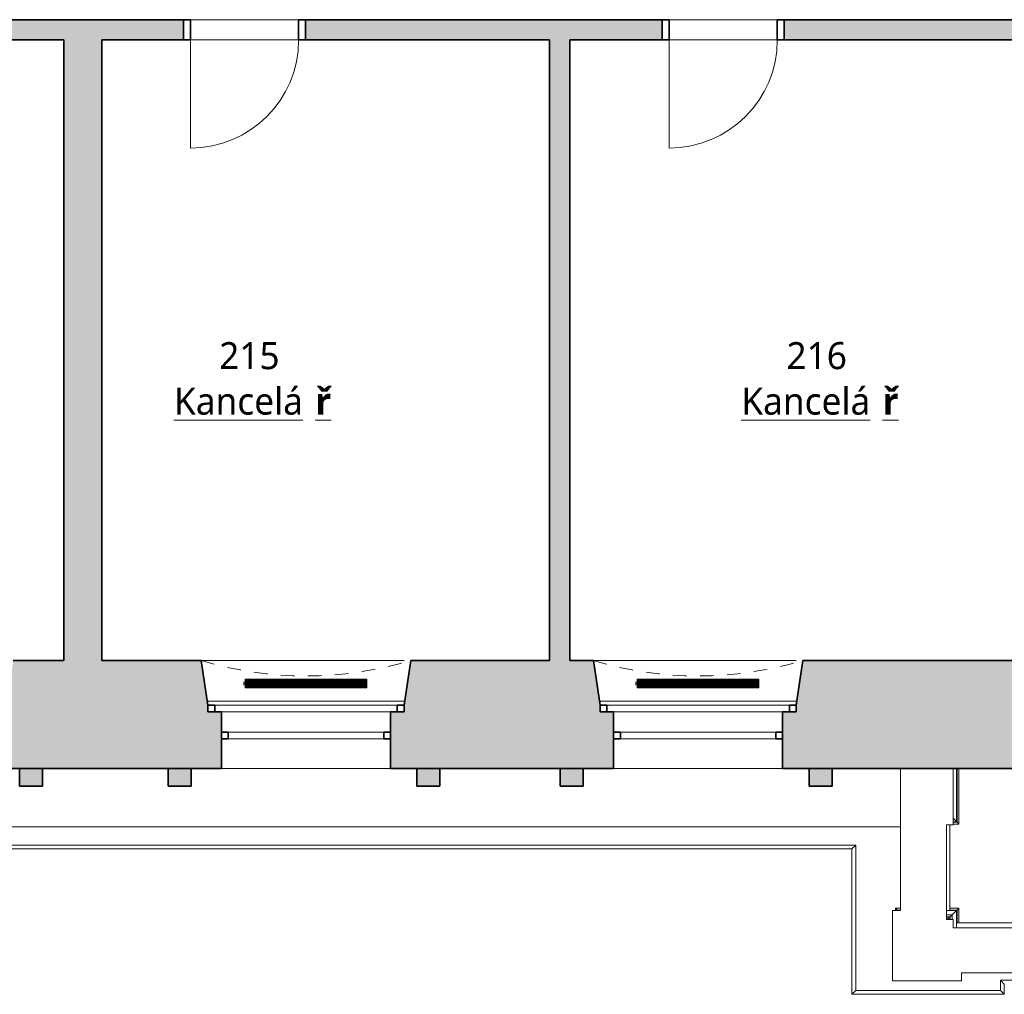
# Model space of a CAD drawing. Header units: metres. Extents: x -0.2 to 46.9, y -1.3 to 28.
# Tile 5 of 29: x 10.6 to 17.9, y -1.3 to 5.9. Entities that reach past the tile are written whole.
import ezdxf

# ---------------------------------------------------------------- set-up
doc = ezdxf.new("R2010")
doc.units = ezdxf.units.M
doc.linetypes.add('AV - Cerch_ 1 tecka 4mm', pattern=[0.006, 0.004, -0.001, 0, -0.001])
doc.layers.add('AV-MISTNOSTI', color=5, linetype='Continuous', lineweight=5, true_color=0x0000ff)
for name, color, linetype, lineweight in [('AV-SRAFY', 7, 'Continuous', 35), ('AV-STAVBA', 7, 'Continuous', 18), ('AV-VYBAVENI', 7, 'Continuous', 18)]:
    doc.layers.add(name, color=color, linetype=linetype, lineweight=lineweight)
doc.styles.add('Trebuchet MS_B', font='trebuc.ttf', dxfattribs={"height": 0.2})

# ---------------------------------------------------------------- blocks, each defined once
blk = doc.blocks.new('DO_1-L_Ocel_ - 800x1970_150-925843-2NP')
at = {"layer": 'AV-STAVBA', "color": 254, "true_color": 0xcccccc}
for p, q in [((0.4, 0.875), (0.4, 0.075)), ((-0.4, 0.075), (0.4, 0.075)), ((-0.4, -0.075), (0.4, -0.075))]:
    blk.add_line(p, q, dxfattribs=at)
at = {"layer": 'AV-STAVBA', "color": 254, "linetype": 'AV - Cerch_ 1 tecka 4mm', "true_color": 0xcccccc}
for p, q in [((-0.45, 0.075), (0.45, 0.075)), ((-0.4, 0.075), (0.4, 0.075)), ((-0.45, -0.075), (0.45, -0.075)), ((-0.4, -0.075), (0.4, -0.075))]:
    blk.add_line(p, q, dxfattribs=at)
at = {"layer": 'AV-STAVBA', "color": 254, "lineweight": 35, "true_color": 0xcccccc}
for p, q in [((-0.4, 0.075), (-0.45, 0.075)), ((-0.45, 0.075), (-0.45, -0.075)), ((-0.4, -0.075), (-0.4, 0.075)), ((0.45, 0.075), (0.4, 0.075)), ((0.4, 0.075), (0.4, -0.075)), ((0.45, -0.075), (0.45, 0.075)), ((-0.45, -0.075), (-0.4, -0.075)), ((0.4, -0.075), (0.45, -0.075))]:
    blk.add_line(p, q, dxfattribs=at)
at = {"layer": 'AV-STAVBA', "color": 254, "true_color": 0xcccccc}
blk.add_arc((0.4, 0.075), 0.8, 90, 180, dxfattribs=at)
blk = doc.blocks.new('WI_2-2_dvojité_bez středního sloupku - 1250x2600-1216050-2NP')
at = {"layer": 'AV-STAVBA', "color": 254, "linetype": 'AV - Cerch_ 1 tecka 4mm', "lineweight": 13, "true_color": 0xcccccc}
for p, q in [((0.725, 0.4), (-0.725, 0.4)), ((-0.725, 0.4), (0.725, 0.4)), ((0.625, 0.4), (-0.625, 0.4)), ((0.725, -0.4), (-0.725, -0.4)), ((0.625, -0.4), (-0.625, -0.4)), ((-0.625, -0.4), (0.625, -0.4))]:
    blk.add_line(p, q, dxfattribs=at)
at = {"layer": 'AV-STAVBA', "color": 254, "lineweight": 35, "true_color": 0xcccccc}
for p, q in [((-0.675, 0.07), (-0.725, 0.07)), ((-0.725, 0.07), (-0.725, 0.02)), ((-0.725, 0.02), (-0.675, 0.02)), ((-0.675, 0.02), (-0.675, 0.07)), ((0.725, 0.07), (0.675, 0.07)), ((0.675, 0.07), (0.675, 0.02)), ((0.675, 0.02), (0.725, 0.02)), ((0.725, 0.02), (0.725, 0.07)), ((-0.625, -0.18), (-0.625, -0.13)), ((-0.625, -0.13), (-0.575, -0.13)), ((-0.575, -0.13), (-0.575, -0.18)), ((0.575, -0.18), (0.575, -0.13)), ((0.575, -0.13), (0.625, -0.13)), ((0.625, -0.13), (0.625, -0.18)), ((-0.575, -0.18), (-0.625, -0.18)), ((0.625, -0.18), (0.575, -0.18))]:
    blk.add_line(p, q, dxfattribs=at)
at = {"layer": 'AV-STAVBA', "color": 254, "true_color": 0xcccccc}
for p, q in [((-0.725, 0.02), (-0.725, 0.07)), ((-0.725, 0.07), (0.725, 0.07)), ((-0.725, 0.02), (0.725, 0.02)), ((-0.675, 0.07), (0.031, 0.07)), ((-0.675, 0.02), (-0.675, 0.07)), ((0.031, 0.02), (-0.625, 0.02)), ((0.031, 0.07), (0.675, 0.07)), ((0.625, 0.02), (0.031, 0.02)), ((0.675, 0.02), (0.675, 0.07)), ((0.725, 0.02), (0.725, 0.07)), ((-0.625, -0.13), (-0.625, -0.18)), ((-0.625, -0.13), (0.625, -0.13)), ((0.031, -0.13), (-0.575, -0.13)), ((-0.575, -0.13), (-0.575, -0.18)), ((0.575, -0.13), (0.031, -0.13)), ((0.575, -0.13), (0.575, -0.18)), ((0.625, -0.13), (0.625, -0.18)), ((-0.625, -0.18), (0.625, -0.18)), ((-0.575, -0.18), (0.031, -0.18)), ((0.031, -0.18), (0.575, -0.18))]:
    blk.add_line(p, q, dxfattribs=at)
blk = doc.blocks.new('GM_Nika se zkoseným ostěním a klenutým nadpražím - 1450x2700-1216438-2NP')
at = {"layer": 'AV-STAVBA', "color": 254, "linetype": 'AV - Cerch_ 1 tecka 4mm', "lineweight": 13, "true_color": 0xcccccc}
for p, q in [((0.725, 0.4), (-0.725, 0.4)), ((0.775, -0.4), (-0.775, -0.4))]:
    blk.add_line(p, q, dxfattribs=at)
blk.add_arc((0, -2.9635), 2.6781, 73.17907, 106.82093, dxfattribs=at)
blk = doc.blocks.new('GM_Nika_zkosené ostění - v900-1216957-2NP')
at = {"layer": 'AV-STAVBA', "color": 254, "linetype": 'AV - Cerch_ 1 tecka 4mm', "lineweight": 13, "true_color": 0xcccccc}
blk.add_line((-0.65, 0.4), (0.9, 0.4), dxfattribs=at)
blk = doc.blocks.new('Římsa nad 1NP - Římsa nad 1NP-1582674-2NP')
at = {"layer": 'AV-STAVBA', "color": 254, "true_color": 0xcccccc}
for p, q in [((17.5364, -0.034), (17.5364, 0.3582)), ((17.5393, 0.3582), (17.5393, -0.037)), ((17.5538, 0.3582), (17.5538, -0.0515)), ((17.5279, -0.0255), (17.5114, -0.009)), ((17.5114, -0.034), (17.5364, -0.034)), ((17.5393, -0.037), (17.5114, -0.037)), ((17.5538, -0.0515), (17.5114, -0.0515)), ((17.5393, -0.037), (17.5361, -0.0337)), ((17.5538, -0.0515), (17.5393, -0.037)), ((16.7898, -0.2068), (5.8298, -0.2068)), ((16.7607, -0.2359), (16.7898, -0.2068)), ((16.7898, -1.2817), (16.7898, -0.2068)), ((16.7607, -0.2359), (5.859, -0.2359)), ((16.7607, -1.3109), (16.7607, -0.2359)), ((17.0838, -0.692), (17.0838, -0.6728)), ((17.0838, -0.6728), (17.0982, -0.6873)), ((17.0838, -0.6728), (17.1222, -0.6728)), ((17.0982, -0.692), (17.0982, -0.6873)), ((17.0982, -0.6873), (17.1015, -0.6906)), ((17.0982, -0.6873), (17.1222, -0.6873)), ((17.1222, -0.6903), (17.1012, -0.6903)), ((17.1012, -0.6903), (17.1012, -0.692)), ((17.5364, -0.6903), (17.4614, -0.6903)), ((17.4614, -0.7242), (17.5025, -0.7242)), ((17.4865, -0.6728), (17.5538, -0.6728)), ((17.4865, -0.6873), (17.5393, -0.6873)), ((17.5025, -0.7242), (17.4884, -0.7383)), ((17.5025, -0.7242), (17.5279, -0.6988)), ((17.5025, -0.7242), (17.5025, -0.7584)), ((17.5361, -0.6906), (17.5393, -0.6873)), ((17.5364, -0.8184), (17.5364, -0.6903)), ((17.5393, -0.6873), (17.5538, -0.6728)), ((17.5393, -0.6873), (17.5393, -0.7818)), ((17.5538, -0.6728), (17.5538, -0.7818)), ((17.4884, -0.7383), (17.4614, -0.7383)), ((17.4614, -0.7479), (17.4788, -0.7479)), ((17.4614, -0.7479), (17.4788, -0.7479)), ((17.4884, -0.7383), (17.4788, -0.7479)), ((17.4788, -0.7479), (17.4788, -0.7584)), ((17.4788, -0.7584), (17.4788, -0.7479)), ((17.4884, -0.7584), (17.4884, -0.7383)), ((19.4722, -1.2068), (17.8598, -1.2068)), ((17.889, -1.2359), (17.8598, -1.2068)), ((17.8598, -1.2068), (17.8598, -1.2817)), ((17.889, -1.2359), (17.889, -1.3109)), ((16.7607, -1.3109), (16.7898, -1.2817)), ((17.8598, -1.2817), (16.7898, -1.2817)), ((17.889, -1.3109), (17.8598, -1.2817)), ((17.889, -1.3109), (16.7607, -1.3109))]:
    blk.add_line(p, q, dxfattribs=at)
for points, knots in [([(17.5363, -0.034), (17.5365, -0.0341), (17.5364, -0.034), (17.5355, -0.0332), (17.5343, -0.0319), (17.5319, -0.0295), (17.5293, -0.0269), (17.5279, -0.0255)], [0.3333333, 0.3333333, 0.3333333, 0.3333333, 0.5, 0.5833333, 0.6666667, 0.8333333, 1, 1, 1, 1]), ([(17.1013, -0.6903), (17.1011, -0.6902), (17.1012, -0.6903), (17.102, -0.6911), (17.1025, -0.6916), (17.1028, -0.6919)], [0.3333333, 0.3333333, 0.3333333, 0.3333333, 0.5, 0.5833333, 0.6459967, 0.6459967, 0.6459967, 0.6459967]), ([(17.5279, -0.6988), (17.5293, -0.6973), (17.5319, -0.6948), (17.5342, -0.6924), (17.5355, -0.6911), (17.5363, -0.6903), (17.5365, -0.6902), (17.5363, -0.6903)], [-1, -1, -1, -1, -0.8333333, -0.6666667, -0.5833333, -0.5, -0.3333333, -0.3333333, -0.3333333, -0.3333333])]:
    blk.add_open_spline(points, degree=3, knots=knots, dxfattribs=at)
blk = doc.blocks.new('Tympanon a šambrána 2NP1 - Tympanon a šambrána 2NP-1609287-2NP')
at = {"layer": 'AV-STAVBA', "true_color": 0xcccccc}
for points in [[(5.8353, 0.2282), (6.0054, 0.2282), (6.0054, 0.3582), (5.8353, 0.3582), (5.8353, 0.3523)], [(7.8454, 0.2282), (7.8454, 0.3582), (7.6753, 0.3582), (7.6753, 0.2282), (7.7675, 0.2282)]]:
    blk.add_hatch(color=254, dxfattribs=at).paths.add_polyline_path(points)
at = {"layer": 'AV-STAVBA', "color": 254, "lineweight": 35, "true_color": 0xcccccc}
for p, q in [((6.0054, 0.3582), (5.8353, 0.3582)), ((5.8353, 0.3582), (5.8353, 0.2282)), ((6.0054, 0.2282), (6.0054, 0.3582)), ((7.8454, 0.3582), (7.6753, 0.3582)), ((7.6753, 0.3582), (7.6753, 0.2282)), ((7.8454, 0.2282), (7.8454, 0.3582)), ((5.8353, 0.2282), (6.0054, 0.2282)), ((7.6753, 0.2282), (7.8454, 0.2282))]:
    blk.add_line(p, q, dxfattribs=at)
blk = doc.blocks.new('Tympanon a šambrána 2NP2 - Tympanon a šambrána 2NP-1609452-2NP')
at = {"layer": 'AV-STAVBA', "true_color": 0xcccccc}
for points in [[(5.8353, 0.2282), (6.0054, 0.2282), (6.0054, 0.3582), (5.8353, 0.3582), (5.8353, 0.3523)], [(7.6753, 0.2282), (7.8454, 0.2282), (7.8454, 0.3582), (7.6753, 0.3582), (7.6753, 0.3523)]]:
    blk.add_hatch(color=254, dxfattribs=at).paths.add_polyline_path(points)
at = {"layer": 'AV-STAVBA', "color": 254, "lineweight": 35, "true_color": 0xcccccc}
for p, q in [((6.0054, 0.3582), (5.8353, 0.3582)), ((5.8353, 0.3582), (5.8353, 0.2282)), ((6.0054, 0.2282), (6.0054, 0.3582)), ((7.8454, 0.3582), (7.6753, 0.3582)), ((7.6753, 0.3582), (7.6753, 0.2282)), ((7.8454, 0.2282), (7.8454, 0.3582)), ((5.8353, 0.2282), (6.0054, 0.2282)), ((7.6753, 0.2282), (7.8454, 0.2282))]:
    blk.add_line(p, q, dxfattribs=at)
blk = doc.blocks.new('Tympanon a šambrána 2NP3 - Tympanon a šambrána 2NP-1609617-2NP')
at = {"layer": 'AV-STAVBA', "true_color": 0xcccccc}
for points in [[(6.0054, 0.2282), (6.0054, 0.3582), (5.8353, 0.3582), (5.8353, 0.2282), (5.9545, 0.2282)], [(7.8454, 0.2282), (7.8454, 0.3582), (7.6753, 0.3582), (7.6753, 0.2282), (7.8422, 0.2282)]]:
    blk.add_hatch(color=254, dxfattribs=at).paths.add_polyline_path(points)
at = {"layer": 'AV-STAVBA', "color": 254, "lineweight": 35, "true_color": 0xcccccc}
for p, q in [((6.0054, 0.3582), (5.8353, 0.3582)), ((5.8353, 0.3582), (5.8353, 0.2282)), ((6.0054, 0.2282), (6.0054, 0.3582)), ((7.8454, 0.3582), (7.6753, 0.3582)), ((7.6753, 0.3582), (7.6753, 0.2282)), ((7.8454, 0.2282), (7.8454, 0.3582)), ((5.8353, 0.2282), (6.0054, 0.2282)), ((7.6753, 0.2282), (7.8454, 0.2282))]:
    blk.add_line(p, q, dxfattribs=at)
blk = doc.blocks.new('D0089 - 1514 - OÚPSŘ_Benešova_rvt-1-2NP')
at = {"layer": 'AV-SRAFY', "lineweight": 18, "true_color": 0xcccccc}
h = blk.add_hatch(color=254, dxfattribs=at)
h.paths.add_polyline_path([(14.6748, 5.7482), (15.3598, 5.7482), (15.3598, 5.8982), (12.7198, 5.8982), (12.7198, 5.7482), (14.5248, 5.7482)])
h.paths.add_polyline_path([(22.1148, 5.7482), (22.1148, 5.8982), (19.735, 5.8982), (19.735, 5.7482)])
h.paths.add_polyline_path([(10.9348, 5.7482), (11.8198, 5.7482), (11.8198, 5.8982), (9.8098, 5.8982), (9.8098, 5.7482)])
h.paths.add_polyline_path([(18.1948, 5.7482), (18.835, 5.7482), (18.835, 5.8982), (16.2598, 5.8982), (16.2598, 5.7482), (18.0448, 5.7482)])
h.paths.add_polyline_path([(8.9098, 5.7482), (8.9098, 5.8982), (7.6148, 5.8982), (7.6148, 5.7482), (8.2748, 5.7482)])
h.paths.add_polyline_path([(6.7148, 5.7482), (6.7148, 5.8982), (5.4448, 5.8982), (5.4448, 5.7482)])
for points in [[(10.9348, 1.1582), (11.2148, 1.1582), (11.2148, 5.7482), (10.9348, 5.7482), (10.9348, 2.338)], [(14.5248, 1.1582), (14.6748, 1.1582), (14.6748, 5.7482), (14.5248, 5.7482), (14.5248, 1.6159)]]:
    blk.add_hatch(color=254, dxfattribs=at).paths.add_polyline_path(points)
h = blk.add_hatch(color=254, dxfattribs=at)
h.paths.add_polyline_path([(5.4448, 0.3582), (6.2299, 0.3582), (6.2299, 0.7782), (6.1299, 0.7782), (6.1299, 0.8282), (6.0799, 1.1582), (5.4448, 1.1582), (5.4448, 0.5328)])
h.paths.add_polyline_path([(24.4098, 0.3582), (26.1098, 0.3582), (26.1098, 0.7782), (26.0098, 0.7782), (26.0098, 0.8282), (25.9598, 1.1582), (24.5598, 1.1582), (24.5098, 0.8282), (24.5098, 0.7782), (24.4098, 0.7782), (24.4098, 0.5328)])
h.paths.add_polyline_path([(18.4848, 0.3582), (18.5098, 0.3582), (18.5098, 0.7582), (18.4848, 0.7582), (18.4848, 0.8082), (18.4148, 0.8082), (18.3648, 1.1582), (16.3998, 1.1582), (16.3498, 0.8282), (16.3498, 0.7782), (16.2498, 0.7782), (16.2498, 0.3582), (17.9964, 0.3582)])
h.paths.add_polyline_path([(20.9491, 0.3582), (23.1598, 0.3582), (23.1598, 0.7782), (23.0598, 0.7782), (23.0598, 0.8282), (23.0098, 1.1582), (21.0448, 1.1582), (20.9948, 0.8082), (20.9491, 0.8082), (20.9491, 0.7582), (20.9241, 0.7582), (20.9241, 0.3582)])
h.paths.add_polyline_path([(7.4799, 0.3582), (9.1599, 0.3582), (9.1599, 0.7782), (9.0599, 0.7782), (9.0599, 0.8282), (9.0099, 1.1582), (7.6299, 1.1582), (7.5799, 0.8282), (7.5799, 0.7782), (7.4799, 0.7782), (7.4799, 0.5328)])
h.paths.add_polyline_path([(33.9791, 0.3582), (33.9791, 1.1582), (33.2298, 1.1582), (33.1798, 0.8282), (33.1798, 0.7782), (33.0798, 0.7782), (33.0798, 0.3582), (33.8526, 0.3582)])
h.paths.add_polyline_path([(31.8298, 0.3582), (31.8298, 0.7782), (31.7298, 0.7782), (31.7298, 0.8282), (31.6798, 1.1582), (30.4298, 1.1582), (30.3798, 0.8282), (30.3798, 0.7782), (30.2798, 0.7782), (30.2798, 0.3582), (31.5874, 0.3582)])
h.paths.add_polyline_path([(10.4099, 0.3582), (12.0998, 0.3582), (12.0998, 0.7782), (11.9998, 0.7782), (11.9998, 0.8282), (11.9498, 1.1582), (10.5599, 1.1582), (10.5099, 0.8282), (10.5099, 0.7782), (10.4099, 0.7782), (10.4099, 0.5328)])
h.paths.add_polyline_path([(19.8741, 0.3582), (19.8741, 0.7582), (19.8491, 0.7582), (19.8491, 0.8082), (19.5848, 0.8082), (19.5848, 0.7582), (19.5598, 0.7582), (19.5598, 0.3582)])
h.paths.add_polyline_path([(27.3598, 0.3582), (29.0298, 0.3582), (29.0298, 0.7782), (28.9298, 0.7782), (28.9298, 0.8282), (28.8798, 1.1582), (27.5098, 1.1582), (27.4598, 0.8282), (27.4598, 0.7782), (27.3598, 0.7782), (27.3598, 0.5328)])
h.paths.add_polyline_path([(13.3498, 0.3582), (14.9998, 0.3582), (14.9998, 0.7782), (14.8998, 0.7782), (14.8998, 0.8282), (14.8498, 1.1582), (13.4998, 1.1582), (13.4498, 0.8282), (13.4498, 0.7782), (13.3498, 0.7782), (13.3498, 0.5328)])
at = {"layer": 'AV-STAVBA', "color": 254, "lineweight": 35, "true_color": 0xcccccc}
for p, q in [((11.8198, 5.8982), (9.8098, 5.8982)), ((11.8198, 5.7482), (11.8198, 5.8982)), ((15.3598, 5.8982), (12.7198, 5.8982)), ((12.7198, 5.8982), (12.7198, 5.7482)), ((15.3598, 5.7482), (15.3598, 5.8982)), ((18.835, 5.8982), (16.2598, 5.8982)), ((16.2598, 5.8982), (16.2598, 5.7482)), ((9.8098, 5.7482), (10.9348, 5.7482)), ((10.9348, 5.7482), (10.9348, 1.1582)), ((11.2148, 5.7482), (11.8198, 5.7482)), ((11.2148, 1.1582), (11.2148, 5.7482)), ((12.7198, 5.7482), (14.5248, 5.7482)), ((14.5248, 5.7482), (14.5248, 1.1582)), ((14.6748, 5.7482), (15.3598, 5.7482)), ((14.6748, 1.1582), (14.6748, 5.7482)), ((16.2598, 5.7482), (18.0448, 5.7482)), ((10.9348, 1.1582), (10.5599, 1.1582)), ((11.9498, 1.1582), (11.2148, 1.1582)), ((11.9998, 0.8282), (11.9498, 1.1582)), ((13.4998, 1.1582), (13.4498, 0.8282)), ((14.5248, 1.1582), (13.4998, 1.1582)), ((14.8498, 1.1582), (14.6748, 1.1582)), ((14.8998, 0.8282), (14.8498, 1.1582)), ((16.3998, 1.1582), (16.3498, 0.8282)), ((18.0448, 1.1582), (16.3998, 1.1582)), ((12.0998, 0.7782), (12.0498, 0.7782)), ((12.0998, 0.6282), (12.0998, 0.7782)), ((13.3998, 0.7782), (13.3498, 0.7782)), ((13.3498, 0.7782), (13.3498, 0.6282)), ((14.9998, 0.7782), (14.9498, 0.7782)), ((14.9998, 0.6282), (14.9998, 0.7782)), ((16.2998, 0.7782), (16.2498, 0.7782)), ((16.2498, 0.7782), (16.2498, 0.6282)), ((12.0998, 0.3582), (12.0998, 0.5782)), ((13.3498, 0.5782), (13.3498, 0.3582)), ((14.9998, 0.3582), (14.9998, 0.5782)), ((16.2498, 0.5782), (16.2498, 0.3582)), ((10.4099, 0.3582), (12.0998, 0.3582)), ((13.3498, 0.3582), (14.9998, 0.3582)), ((16.2498, 0.3582), (18.5098, 0.3582))]:
    blk.add_line(p, q, dxfattribs=at)
at = {"layer": 'AV-STAVBA', "color": 254, "true_color": 0xcccccc}
for p, q in [((11.8698, 5.8982), (12.6698, 5.8982)), ((15.4098, 5.8982), (16.2098, 5.8982)), ((12.6698, 5.7482), (11.8698, 5.7482)), ((16.2098, 5.7482), (15.4098, 5.7482)), ((11.9953, 0.8582), (13.4544, 0.8582)), ((14.8953, 0.8582), (16.3544, 0.8582)), ((13.3498, 0.7782), (12.0998, 0.7782)), ((16.2498, 0.7782), (14.9998, 0.7782)), ((13.3498, 0.3582), (12.0998, 0.3582)), ((16.2498, 0.3582), (14.9998, 0.3582)), ((17.1222, 0.3582), (17.1222, -0.692)), ((17.5114, -0.0584), (17.5114, 0.3582)), ((4.8248, -0.0718), (17.1222, -0.0718)), ((17.4614, -0.7584), (17.4614, -0.0584)), ((17.4614, -0.0584), (17.5114, -0.0584)), ((17.4865, -0.6906), (17.4865, -0.0584)), ((17.1222, -0.692), (17.0622, -0.692)), ((17.0622, -0.692), (17.0622, -1.212)), ((17.5114, -0.7584), (17.4614, -0.7584)), ((17.5114, -0.8184), (17.5114, -0.7584)), ((19.5015, -0.7818), (17.5361, -0.7818)), ((19.5214, -0.8184), (17.5114, -0.8184)), ((17.5722, -1.212), (17.5722, -1.152)), ((17.5722, -1.152), (19.4722, -1.152)), ((17.0622, -1.212), (17.5722, -1.212))]:
    blk.add_line(p, q, dxfattribs=at)
at = {"layer": 'AV-STAVBA', "color": 254, "lineweight": 18, "true_color": 0xcccccc, "rotation": 180}
for name, p in [('DO_1-L_Ocel_ - 800x1970_150-925843-2NP', (12.2698, 5.8232)), ('DO_1-L_Ocel_ - 800x1970_150-925843-2NP', (15.8098, 5.8232)), ('GM_Nika se zkoseným ostěním a klenutým nadpražím - 1450x2700-1216438-2NP', (12.7248, 0.7582)), ('GM_Nika se zkoseným ostěním a klenutým nadpražím - 1450x2700-1216438-2NP', (15.6248, 0.7582))]:
    blk.add_blockref(name, p, dxfattribs=at)
at = {"layer": 'AV-STAVBA', "color": 254, "lineweight": 18, "true_color": 0xcccccc}
for name, p in [('GM_Nika_zkosené ostění - v900-1216957-2NP', (12.5998, 0.7582)), ('WI_2-2_dvojité_bez středního sloupku - 1250x2600-1216050-2NP', (12.7248, 0.7582)), ('GM_Nika_zkosené ostění - v900-1216957-2NP', (15.4998, 0.7582)), ('WI_2-2_dvojité_bez středního sloupku - 1250x2600-1216050-2NP', (15.6248, 0.7582)), ('Římsa nad 1NP - Římsa nad 1NP-1582674-2NP', (0, 0)), ('Tympanon a šambrána 2NP1 - Tympanon a šambrána 2NP-1609287-2NP', (2.93, 0)), ('Tympanon a šambrána 2NP2 - Tympanon a šambrána 2NP-1609452-2NP', (5.87, 0)), ('Tympanon a šambrána 2NP3 - Tympanon a šambrána 2NP-1609617-2NP', (8.77, 0))]:
    blk.add_blockref(name, p, dxfattribs=at)
blk = doc.blocks.new('PF_Deskový radiátor_připojení boční - 900_500_66-865626-2NP')
at = {"layer": 'AV-VYBAVENI', "color": 5, "true_color": 0x0000ff}
for p, q in [((-0.45, 0.01), (-0.46, 0.01)), ((-0.46, 0.01), (-0.46, -0.01)), ((-0.46, 0.01), (-0.46, 0.0097)), ((-0.45, 0.01), (-0.46, 0.01)), ((-0.46, 0.01), (-0.46, 0.0097)), ((-0.46, 0.01), (-0.46, 0.0097)), ((0.45, 0.033), (-0.45, 0.033)), ((-0.45, 0.033), (-0.45, -0.033)), ((-0.443, -0.026), (-0.443, 0.026)), ((-0.443, 0.026), (0.443, 0.026)), ((-0.433, 0.026), (-0.436, 0.026)), ((-0.436, 0.026), (-0.436, -0.026)), ((-0.433, -0.026), (-0.433, 0.026)), ((-0.4245, 0.026), (-0.4275, 0.026)), ((-0.4275, 0.026), (-0.4275, -0.026)), ((-0.4245, -0.026), (-0.4245, 0.026)), ((-0.416, 0.026), (-0.419, 0.026)), ((-0.419, 0.026), (-0.419, -0.026)), ((-0.416, -0.026), (-0.416, 0.026)), ((-0.4075, 0.026), (-0.4105, 0.026)), ((-0.4105, 0.026), (-0.4105, -0.026)), ((-0.4075, -0.026), (-0.4075, 0.026)), ((-0.399, 0.026), (-0.402, 0.026)), ((-0.402, 0.026), (-0.402, -0.026)), ((-0.399, -0.026), (-0.399, 0.026)), ((-0.3905, 0.026), (-0.3935, 0.026)), ((-0.3935, 0.026), (-0.3935, -0.026)), ((-0.3905, -0.026), (-0.3905, 0.026)), ((-0.382, 0.026), (-0.385, 0.026)), ((-0.385, 0.026), (-0.385, -0.026)), ((-0.382, -0.026), (-0.382, 0.026)), ((-0.3735, 0.026), (-0.3765, 0.026)), ((-0.3765, 0.026), (-0.3765, -0.026)), ((-0.3735, -0.026), (-0.3735, 0.026)), ((-0.365, 0.026), (-0.368, 0.026)), ((-0.368, 0.026), (-0.368, -0.026)), ((-0.365, -0.026), (-0.365, 0.026)), ((-0.3565, 0.026), (-0.3595, 0.026)), ((-0.3595, 0.026), (-0.3595, -0.026)), ((-0.3565, -0.026), (-0.3565, 0.026)), ((-0.348, 0.026), (-0.351, 0.026)), ((-0.351, 0.026), (-0.351, -0.026)), ((-0.348, -0.026), (-0.348, 0.026)), ((-0.3395, 0.026), (-0.3425, 0.026)), ((-0.3425, 0.026), (-0.3425, -0.026)), ((-0.3395, -0.026), (-0.3395, 0.026)), ((-0.331, 0.026), (-0.334, 0.026)), ((-0.334, 0.026), (-0.334, -0.026)), ((-0.331, -0.026), (-0.331, 0.026)), ((-0.3225, 0.026), (-0.3255, 0.026)), ((-0.3255, 0.026), (-0.3255, -0.026)), ((-0.3225, -0.026), (-0.3225, 0.026)), ((-0.314, 0.026), (-0.317, 0.026)), ((-0.317, 0.026), (-0.317, -0.026)), ((-0.314, -0.026), (-0.314, 0.026)), ((-0.3055, 0.026), (-0.3085, 0.026)), ((-0.3085, 0.026), (-0.3085, -0.026)), ((-0.3055, -0.026), (-0.3055, 0.026)), ((-0.297, 0.026), (-0.3, 0.026)), ((-0.3, 0.026), (-0.3, -0.026)), ((-0.297, -0.026), (-0.297, 0.026)), ((-0.2885, 0.026), (-0.2915, 0.026)), ((-0.2915, 0.026), (-0.2915, -0.026)), ((-0.2885, -0.026), (-0.2885, 0.026)), ((-0.28, 0.026), (-0.283, 0.026)), ((-0.283, 0.026), (-0.283, -0.026)), ((-0.28, -0.026), (-0.28, 0.026)), ((-0.2715, 0.026), (-0.2745, 0.026)), ((-0.2745, 0.026), (-0.2745, -0.026)), ((-0.2715, -0.026), (-0.2715, 0.026)), ((-0.263, 0.026), (-0.266, 0.026)), ((-0.266, 0.026), (-0.266, -0.026)), ((-0.263, -0.026), (-0.263, 0.026)), ((-0.2545, 0.026), (-0.2575, 0.026)), ((-0.2575, 0.026), (-0.2575, -0.026)), ((-0.2545, -0.026), (-0.2545, 0.026)), ((-0.246, 0.026), (-0.249, 0.026)), ((-0.249, 0.026), (-0.249, -0.026)), ((-0.246, -0.026), (-0.246, 0.026)), ((-0.2375, 0.026), (-0.2405, 0.026)), ((-0.2405, 0.026), (-0.2405, -0.026)), ((-0.2375, -0.026), (-0.2375, 0.026)), ((-0.229, 0.026), (-0.232, 0.026)), ((-0.232, 0.026), (-0.232, -0.026)), ((-0.229, -0.026), (-0.229, 0.026)), ((-0.2205, 0.026), (-0.2235, 0.026)), ((-0.2235, 0.026), (-0.2235, -0.026)), ((-0.2205, -0.026), (-0.2205, 0.026)), ((-0.212, 0.026), (-0.215, 0.026)), ((-0.215, 0.026), (-0.215, -0.026)), ((-0.212, -0.026), (-0.212, 0.026)), ((-0.2035, 0.026), (-0.2065, 0.026)), ((-0.2065, 0.026), (-0.2065, -0.026)), ((-0.2035, -0.026), (-0.2035, 0.026)), ((-0.195, 0.026), (-0.198, 0.026)), ((-0.198, 0.026), (-0.198, -0.026)), ((-0.195, -0.026), (-0.195, 0.026)), ((-0.1865, 0.026), (-0.1895, 0.026)), ((-0.1895, 0.026), (-0.1895, -0.026)), ((-0.1865, -0.026), (-0.1865, 0.026)), ((-0.178, 0.026), (-0.181, 0.026)), ((-0.181, 0.026), (-0.181, -0.026)), ((-0.178, -0.026), (-0.178, 0.026)), ((-0.1695, 0.026), (-0.1725, 0.026)), ((-0.1725, 0.026), (-0.1725, -0.026)), ((-0.1695, -0.026), (-0.1695, 0.026)), ((-0.161, 0.026), (-0.164, 0.026)), ((-0.164, 0.026), (-0.164, -0.026)), ((-0.161, -0.026), (-0.161, 0.026)), ((-0.1525, 0.026), (-0.1555, 0.026)), ((-0.1555, 0.026), (-0.1555, -0.026)), ((-0.1525, -0.026), (-0.1525, 0.026)), ((-0.144, 0.026), (-0.147, 0.026)), ((-0.147, 0.026), (-0.147, -0.026)), ((-0.144, -0.026), (-0.144, 0.026)), ((-0.1355, 0.026), (-0.1385, 0.026)), ((-0.1385, 0.026), (-0.1385, -0.026)), ((-0.1355, -0.026), (-0.1355, 0.026)), ((-0.127, 0.026), (-0.13, 0.026)), ((-0.13, 0.026), (-0.13, -0.026)), ((-0.127, -0.026), (-0.127, 0.026)), ((-0.1185, 0.026), (-0.1215, 0.026)), ((-0.1215, 0.026), (-0.1215, -0.026)), ((-0.1185, -0.026), (-0.1185, 0.026)), ((-0.11, 0.026), (-0.113, 0.026)), ((-0.113, 0.026), (-0.113, -0.026)), ((-0.11, -0.026), (-0.11, 0.026)), ((-0.1015, 0.026), (-0.1045, 0.026)), ((-0.1045, 0.026), (-0.1045, -0.026)), ((-0.1015, -0.026), (-0.1015, 0.026)), ((-0.093, 0.026), (-0.096, 0.026)), ((-0.096, 0.026), (-0.096, -0.026)), ((-0.093, -0.026), (-0.093, 0.026)), ((-0.0845, 0.026), (-0.0875, 0.026)), ((-0.0875, 0.026), (-0.0875, -0.026)), ((-0.0845, -0.026), (-0.0845, 0.026)), ((-0.076, 0.026), (-0.079, 0.026)), ((-0.079, 0.026), (-0.079, -0.026)), ((-0.076, -0.026), (-0.076, 0.026)), ((-0.0675, 0.026), (-0.0705, 0.026)), ((-0.0705, 0.026), (-0.0705, -0.026)), ((-0.0675, -0.026), (-0.0675, 0.026)), ((-0.059, 0.026), (-0.062, 0.026)), ((-0.062, 0.026), (-0.062, -0.026)), ((-0.059, -0.026), (-0.059, 0.026)), ((-0.0505, 0.026), (-0.0535, 0.026)), ((-0.0535, 0.026), (-0.0535, -0.026)), ((-0.0505, -0.026), (-0.0505, 0.026)), ((-0.042, 0.026), (-0.045, 0.026)), ((-0.045, 0.026), (-0.045, -0.026)), ((-0.042, -0.026), (-0.042, 0.026)), ((-0.0335, 0.026), (-0.0365, 0.026)), ((-0.0365, 0.026), (-0.0365, -0.026)), ((-0.0335, -0.026), (-0.0335, 0.026)), ((-0.025, 0.026), (-0.028, 0.026)), ((-0.028, 0.026), (-0.028, -0.026)), ((-0.025, -0.026), (-0.025, 0.026)), ((-0.0165, 0.026), (-0.0195, 0.026)), ((-0.0195, 0.026), (-0.0195, -0.026)), ((-0.0165, -0.026), (-0.0165, 0.026)), ((-0.008, 0.026), (-0.011, 0.026)), ((-0.011, 0.026), (-0.011, -0.026)), ((-0.008, -0.026), (-0.008, 0.026)), ((0.0005, 0.026), (-0.0025, 0.026)), ((-0.0025, 0.026), (-0.0025, -0.026)), ((0.0005, -0.026), (0.0005, 0.026)), ((0.009, 0.026), (0.006, 0.026)), ((0.006, 0.026), (0.006, -0.026)), ((0.009, -0.026), (0.009, 0.026)), ((0.0175, 0.026), (0.0145, 0.026)), ((0.0145, 0.026), (0.0145, -0.026)), ((0.0175, -0.026), (0.0175, 0.026)), ((0.026, 0.026), (0.023, 0.026)), ((0.023, 0.026), (0.023, -0.026)), ((0.026, -0.026), (0.026, 0.026)), ((0.0345, 0.026), (0.0315, 0.026)), ((0.0315, 0.026), (0.0315, -0.026)), ((0.0345, -0.026), (0.0345, 0.026)), ((0.043, 0.026), (0.04, 0.026)), ((0.04, 0.026), (0.04, -0.026)), ((0.043, -0.026), (0.043, 0.026)), ((0.0515, 0.026), (0.0485, 0.026)), ((0.0485, 0.026), (0.0485, -0.026)), ((0.0515, -0.026), (0.0515, 0.026)), ((0.06, 0.026), (0.057, 0.026)), ((0.057, 0.026), (0.057, -0.026)), ((0.06, -0.026), (0.06, 0.026)), ((0.0685, 0.026), (0.0655, 0.026)), ((0.0655, 0.026), (0.0655, -0.026)), ((0.0685, -0.026), (0.0685, 0.026)), ((0.077, 0.026), (0.074, 0.026)), ((0.074, 0.026), (0.074, -0.026)), ((0.077, -0.026), (0.077, 0.026)), ((0.0855, 0.026), (0.0825, 0.026)), ((0.0825, 0.026), (0.0825, -0.026)), ((0.0855, -0.026), (0.0855, 0.026)), ((0.094, 0.026), (0.091, 0.026)), ((0.091, 0.026), (0.091, -0.026)), ((0.094, -0.026), (0.094, 0.026)), ((0.1025, 0.026), (0.0995, 0.026)), ((0.0995, 0.026), (0.0995, -0.026)), ((0.1025, -0.026), (0.1025, 0.026)), ((0.111, 0.026), (0.108, 0.026)), ((0.108, 0.026), (0.108, -0.026)), ((0.111, -0.026), (0.111, 0.026)), ((0.1195, 0.026), (0.1165, 0.026)), ((0.1165, 0.026), (0.1165, -0.026)), ((0.1195, -0.026), (0.1195, 0.026)), ((0.128, 0.026), (0.125, 0.026)), ((0.125, 0.026), (0.125, -0.026)), ((0.128, -0.026), (0.128, 0.026)), ((0.1365, 0.026), (0.1335, 0.026)), ((0.1335, 0.026), (0.1335, -0.026)), ((0.1365, -0.026), (0.1365, 0.026)), ((0.145, 0.026), (0.142, 0.026)), ((0.142, 0.026), (0.142, -0.026)), ((0.145, -0.026), (0.145, 0.026)), ((0.1535, 0.026), (0.1505, 0.026)), ((0.1505, 0.026), (0.1505, -0.026)), ((0.1535, -0.026), (0.1535, 0.026)), ((0.162, 0.026), (0.159, 0.026)), ((0.159, 0.026), (0.159, -0.026)), ((0.162, -0.026), (0.162, 0.026)), ((0.1705, 0.026), (0.1675, 0.026)), ((0.1675, 0.026), (0.1675, -0.026)), ((0.1705, -0.026), (0.1705, 0.026)), ((0.179, 0.026), (0.176, 0.026)), ((0.176, 0.026), (0.176, -0.026)), ((0.179, -0.026), (0.179, 0.026)), ((0.1875, 0.026), (0.1845, 0.026)), ((0.1845, 0.026), (0.1845, -0.026)), ((0.1875, -0.026), (0.1875, 0.026)), ((0.196, 0.026), (0.193, 0.026)), ((0.193, 0.026), (0.193, -0.026)), ((0.196, -0.026), (0.196, 0.026)), ((0.2045, 0.026), (0.2015, 0.026)), ((0.2015, 0.026), (0.2015, -0.026)), ((0.2045, -0.026), (0.2045, 0.026)), ((0.213, 0.026), (0.21, 0.026)), ((0.21, 0.026), (0.21, -0.026)), ((0.213, -0.026), (0.213, 0.026)), ((0.2215, 0.026), (0.2185, 0.026)), ((0.2185, 0.026), (0.2185, -0.026)), ((0.2215, -0.026), (0.2215, 0.026)), ((0.23, 0.026), (0.227, 0.026)), ((0.227, 0.026), (0.227, -0.026)), ((0.23, -0.026), (0.23, 0.026)), ((0.2385, 0.026), (0.2355, 0.026)), ((0.2355, 0.026), (0.2355, -0.026)), ((0.2385, -0.026), (0.2385, 0.026)), ((0.247, 0.026), (0.244, 0.026)), ((0.244, 0.026), (0.244, -0.026)), ((0.247, -0.026), (0.247, 0.026)), ((0.2555, 0.026), (0.2525, 0.026)), ((0.2525, 0.026), (0.2525, -0.026)), ((0.2555, -0.026), (0.2555, 0.026)), ((0.264, 0.026), (0.261, 0.026)), ((0.261, 0.026), (0.261, -0.026)), ((0.264, -0.026), (0.264, 0.026)), ((0.2725, 0.026), (0.2695, 0.026)), ((0.2695, 0.026), (0.2695, -0.026)), ((0.2725, -0.026), (0.2725, 0.026)), ((0.281, 0.026), (0.278, 0.026)), ((0.278, 0.026), (0.278, -0.026)), ((0.281, -0.026), (0.281, 0.026)), ((0.2895, 0.026), (0.2865, 0.026)), ((0.2865, 0.026), (0.2865, -0.026)), ((0.2895, -0.026), (0.2895, 0.026)), ((0.298, 0.026), (0.295, 0.026)), ((0.295, 0.026), (0.295, -0.026)), ((0.298, -0.026), (0.298, 0.026)), ((0.3065, 0.026), (0.3035, 0.026)), ((0.3035, 0.026), (0.3035, -0.026)), ((0.3065, -0.026), (0.3065, 0.026)), ((0.315, 0.026), (0.312, 0.026)), ((0.312, 0.026), (0.312, -0.026)), ((0.315, -0.026), (0.315, 0.026)), ((0.3235, 0.026), (0.3205, 0.026)), ((0.3205, 0.026), (0.3205, -0.026)), ((0.3235, -0.026), (0.3235, 0.026)), ((0.332, 0.026), (0.329, 0.026)), ((0.329, 0.026), (0.329, -0.026)), ((0.332, -0.026), (0.332, 0.026)), ((0.3405, 0.026), (0.3375, 0.026)), ((0.3375, 0.026), (0.3375, -0.026)), ((0.3405, -0.026), (0.3405, 0.026)), ((0.349, 0.026), (0.346, 0.026)), ((0.346, 0.026), (0.346, -0.026)), ((0.349, -0.026), (0.349, 0.026)), ((0.3575, 0.026), (0.3545, 0.026)), ((0.3545, 0.026), (0.3545, -0.026)), ((0.3575, -0.026), (0.3575, 0.026)), ((0.366, 0.026), (0.363, 0.026)), ((0.363, 0.026), (0.363, -0.026)), ((0.366, -0.026), (0.366, 0.026)), ((0.3745, 0.026), (0.3715, 0.026)), ((0.3715, 0.026), (0.3715, -0.026)), ((0.3745, -0.026), (0.3745, 0.026)), ((0.383, 0.026), (0.38, 0.026)), ((0.38, 0.026), (0.38, -0.026)), ((0.383, -0.026), (0.383, 0.026)), ((0.3915, 0.026), (0.3885, 0.026)), ((0.3885, 0.026), (0.3885, -0.026)), ((0.3915, -0.026), (0.3915, 0.026)), ((0.4, 0.026), (0.397, 0.026)), ((0.397, 0.026), (0.397, -0.026)), ((0.4, -0.026), (0.4, 0.026)), ((0.4085, 0.026), (0.4055, 0.026)), ((0.4055, 0.026), (0.4055, -0.026)), ((0.4085, -0.026), (0.4085, 0.026)), ((0.417, 0.026), (0.414, 0.026)), ((0.414, 0.026), (0.414, -0.026)), ((0.417, -0.026), (0.417, 0.026)), ((0.4255, 0.026), (0.4225, 0.026)), ((0.4225, 0.026), (0.4225, -0.026)), ((0.4255, -0.026), (0.4255, 0.026)), ((0.434, 0.026), (0.431, 0.026)), ((0.431, 0.026), (0.431, -0.026)), ((0.434, -0.026), (0.434, 0.026)), ((0.4425, 0.026), (0.4395, 0.026)), ((0.4395, 0.026), (0.4395, -0.026)), ((0.4425, -0.026), (0.4425, 0.026)), ((0.443, 0.026), (0.443, -0.026)), ((0.45, -0.033), (0.45, 0.033)), ((-0.46, -0.0097), (-0.46, -0.01)), ((-0.46, -0.0097), (-0.46, -0.01)), ((-0.46, -0.0097), (-0.46, -0.01)), ((-0.46, -0.01), (-0.45, -0.01)), ((-0.46, -0.01), (-0.45, -0.01)), ((-0.45, -0.033), (0.45, -0.033)), ((0.443, -0.026), (-0.443, -0.026)), ((-0.436, -0.026), (-0.433, -0.026)), ((-0.4275, -0.026), (-0.4245, -0.026)), ((-0.419, -0.026), (-0.416, -0.026)), ((-0.4105, -0.026), (-0.4075, -0.026)), ((-0.402, -0.026), (-0.399, -0.026)), ((-0.3935, -0.026), (-0.3905, -0.026)), ((-0.385, -0.026), (-0.382, -0.026)), ((-0.3765, -0.026), (-0.3735, -0.026)), ((-0.368, -0.026), (-0.365, -0.026)), ((-0.3595, -0.026), (-0.3565, -0.026)), ((-0.351, -0.026), (-0.348, -0.026)), ((-0.3425, -0.026), (-0.3395, -0.026)), ((-0.334, -0.026), (-0.331, -0.026)), ((-0.3255, -0.026), (-0.3225, -0.026)), ((-0.317, -0.026), (-0.314, -0.026)), ((-0.3085, -0.026), (-0.3055, -0.026)), ((-0.3, -0.026), (-0.297, -0.026)), ((-0.2915, -0.026), (-0.2885, -0.026)), ((-0.283, -0.026), (-0.28, -0.026)), ((-0.2745, -0.026), (-0.2715, -0.026)), ((-0.266, -0.026), (-0.263, -0.026)), ((-0.2575, -0.026), (-0.2545, -0.026)), ((-0.249, -0.026), (-0.246, -0.026)), ((-0.2405, -0.026), (-0.2375, -0.026)), ((-0.232, -0.026), (-0.229, -0.026)), ((-0.2235, -0.026), (-0.2205, -0.026)), ((-0.215, -0.026), (-0.212, -0.026)), ((-0.2065, -0.026), (-0.2035, -0.026)), ((-0.198, -0.026), (-0.195, -0.026)), ((-0.1895, -0.026), (-0.1865, -0.026)), ((-0.181, -0.026), (-0.178, -0.026)), ((-0.1725, -0.026), (-0.1695, -0.026)), ((-0.164, -0.026), (-0.161, -0.026)), ((-0.1555, -0.026), (-0.1525, -0.026)), ((-0.147, -0.026), (-0.144, -0.026)), ((-0.1385, -0.026), (-0.1355, -0.026)), ((-0.13, -0.026), (-0.127, -0.026)), ((-0.1215, -0.026), (-0.1185, -0.026)), ((-0.113, -0.026), (-0.11, -0.026)), ((-0.1045, -0.026), (-0.1015, -0.026)), ((-0.096, -0.026), (-0.093, -0.026)), ((-0.0875, -0.026), (-0.0845, -0.026)), ((-0.079, -0.026), (-0.076, -0.026)), ((-0.0705, -0.026), (-0.0675, -0.026)), ((-0.062, -0.026), (-0.059, -0.026)), ((-0.0535, -0.026), (-0.0505, -0.026)), ((-0.045, -0.026), (-0.042, -0.026)), ((-0.0365, -0.026), (-0.0335, -0.026)), ((-0.028, -0.026), (-0.025, -0.026)), ((-0.0195, -0.026), (-0.0165, -0.026)), ((-0.011, -0.026), (-0.008, -0.026)), ((-0.0025, -0.026), (0.0005, -0.026)), ((0.006, -0.026), (0.009, -0.026)), ((0.0145, -0.026), (0.0175, -0.026)), ((0.023, -0.026), (0.026, -0.026)), ((0.0315, -0.026), (0.0345, -0.026)), ((0.04, -0.026), (0.043, -0.026)), ((0.0485, -0.026), (0.0515, -0.026)), ((0.057, -0.026), (0.06, -0.026)), ((0.0655, -0.026), (0.0685, -0.026)), ((0.074, -0.026), (0.077, -0.026)), ((0.0825, -0.026), (0.0855, -0.026)), ((0.091, -0.026), (0.094, -0.026)), ((0.0995, -0.026), (0.1025, -0.026)), ((0.108, -0.026), (0.111, -0.026)), ((0.1165, -0.026), (0.1195, -0.026)), ((0.125, -0.026), (0.128, -0.026)), ((0.1335, -0.026), (0.1365, -0.026)), ((0.142, -0.026), (0.145, -0.026)), ((0.1505, -0.026), (0.1535, -0.026)), ((0.159, -0.026), (0.162, -0.026)), ((0.1675, -0.026), (0.1705, -0.026)), ((0.176, -0.026), (0.179, -0.026)), ((0.1845, -0.026), (0.1875, -0.026)), ((0.193, -0.026), (0.196, -0.026)), ((0.2015, -0.026), (0.2045, -0.026)), ((0.21, -0.026), (0.213, -0.026)), ((0.2185, -0.026), (0.2215, -0.026)), ((0.227, -0.026), (0.23, -0.026)), ((0.2355, -0.026), (0.2385, -0.026)), ((0.244, -0.026), (0.247, -0.026)), ((0.2525, -0.026), (0.2555, -0.026)), ((0.261, -0.026), (0.264, -0.026)), ((0.2695, -0.026), (0.2725, -0.026)), ((0.278, -0.026), (0.281, -0.026)), ((0.2865, -0.026), (0.2895, -0.026)), ((0.295, -0.026), (0.298, -0.026)), ((0.3035, -0.026), (0.3065, -0.026)), ((0.312, -0.026), (0.315, -0.026)), ((0.3205, -0.026), (0.3235, -0.026)), ((0.329, -0.026), (0.332, -0.026)), ((0.3375, -0.026), (0.3405, -0.026)), ((0.346, -0.026), (0.349, -0.026)), ((0.3545, -0.026), (0.3575, -0.026)), ((0.363, -0.026), (0.366, -0.026)), ((0.3715, -0.026), (0.3745, -0.026)), ((0.38, -0.026), (0.383, -0.026)), ((0.3885, -0.026), (0.3915, -0.026)), ((0.397, -0.026), (0.4, -0.026)), ((0.4055, -0.026), (0.4085, -0.026)), ((0.414, -0.026), (0.417, -0.026)), ((0.4225, -0.026), (0.4255, -0.026)), ((0.431, -0.026), (0.434, -0.026)), ((0.4395, -0.026), (0.4425, -0.026))]:
    blk.add_line(p, q, dxfattribs=at)

msp = doc.modelspace()

# ---------------------------------------------------------------- block references
at = {"lineweight": 5}
msp.add_blockref('D0089 - 1514 - OÚPSŘ_Benešova_rvt-1-2NP', (0, 0), dxfattribs=at)
at = {"layer": 'AV-VYBAVENI', "color": 5, "true_color": 0x0000ff}
for p in [(12.7248, 0.9882), (15.6248, 0.9882)]:
    msp.add_blockref('PF_Deskový radiátor_připojení boční - 900_500_66-865626-2NP', p, dxfattribs=at)

# ---------------------------------------------------------------- texts
at = {"layer": 'AV-MISTNOSTI', "char_height": 0.2, "attachment_point": 1, "style": 'Trebuchet MS_B'}
for s, insert, width in [('215', (12.0825, 3.5132), 0.601266), ('216', (16.278, 3.5132), 0.601266), ('\\LKancelá', (11.7485, 3.1769), 1.266666), ('\\L\\fTrebuchet MS|b1|i0|c238|p34|;\\Lř', (12.7936, 3.1769), 0.144304), ('\\LKancelá', (15.944, 3.1769), 1.266666), ('\\L\\fTrebuchet MS|b1|i0|c238|p34|;\\Lř', (16.9891, 3.1769), 0.144304)]:
    msp.add_mtext(s, dxfattribs=dict(at, insert=insert, width=width))

doc.saveas('drawing.dxf')
